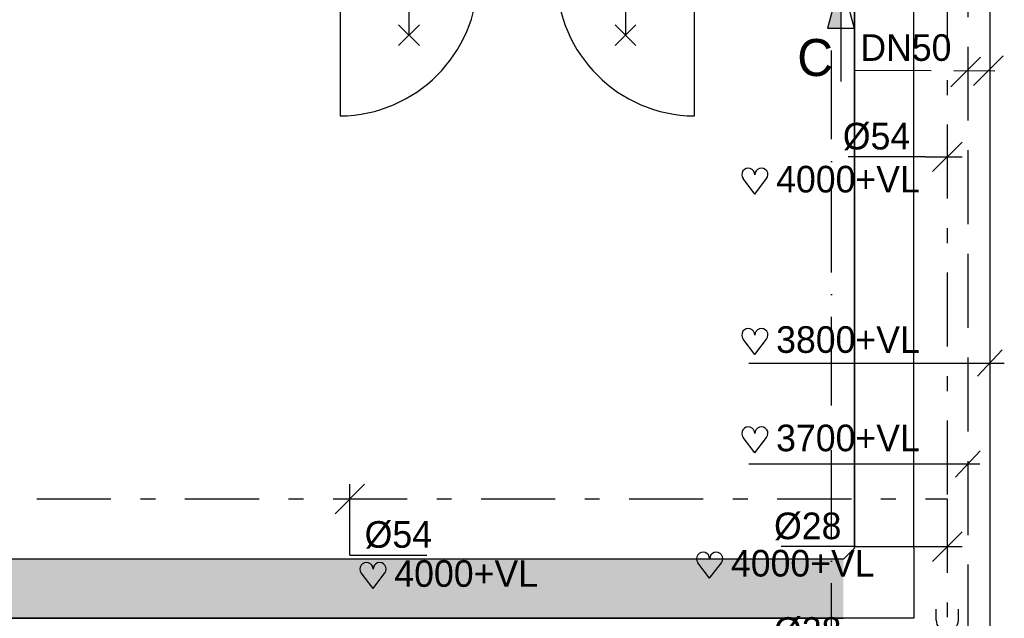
# Model space of a CAD drawing. Extents: x -866131 to -691536, y 173952 to 258052.
# Tile 92 of 160: x -781384 to -774735, y 211368 to 215413. Entities that reach past the tile are written whole.
import ezdxf
from ezdxf.enums import TextEntityAlignment as Align

# ---------------------------------------------------------------- set-up
doc = ezdxf.new("R2010")
doc.units = 0
doc.header["$LTSCALE"] = 100
for name, pattern in [('2322107', [2000, 1000, 1000]), ('2322108', [7, 5, -2]), ('2322109', [10, 5, -2, 1, -2]), ('B-SL0', [100000000.0, 0, -100000000.0]), ('DASHDOT', [9, 6, -1.5, 0, -1.5])]:
    doc.linetypes.add(name, pattern=pattern)
doc.layers.get('0').update_dxf_attribs({"linetype": 'CONTINUOUS'})
for name, color, linetype in [('AL$7----_STRAMIEN', 1, 'DASHDOT'), ('AL65----_BEVEILIGING', 7, 'CONTINUOUS'), ('DOORSNEDE', 1, 'CONTINUOUS'), ('KABELGOOT', 8, 'CONTINUOUS'), ('WL531---', 4, 'CONTINUOUS'), ('WL561---_AANVOER', 4, 'CONTINUOUS'), ('WL561---_RETOUR', 4, 'CONTINUOUS'), ('WL570---', 3, 'CONTINUOUS'), ('WL570---_RETOUR', 3, 'CONTINUOUS'), ('WM531---', 1, 'CONTINUOUS'), ('WM561---', 1, 'CONTINUOUS')]:
    doc.layers.add(name, color=color, linetype=linetype)
doc.styles.add('BURO-018', font='BUROFONT.shx', dxfattribs={"height": 180})
doc.styles.add('BURO-050', font='BUROFONT.shx', dxfattribs={"height": 500})
doc.styles.get("Standard").update_dxf_attribs({"font": 'ISOCP'})

# ---------------------------------------------------------------- blocks, each defined once
blk = doc.blocks.new('EH100000')
at = {"linetype": 'BYBLOCK'}
for p, q in [((1, 0.5), (0, 0.5)), ((1, 0.5, 1), (0, 0.5, 1)), ((0, -0.5, 1), (1, -0.5, 1)), ((1, -0.5), (0, -0.5))]:
    blk.add_line(p, q, dxfattribs=at)
at = {"linetype": 'BYBLOCK', "invisible_edges": 15}
for points in [[(1, -0.5), (0, -0.5), (0, 0.5), (1, 0.5)], [(0, 0.5), (1, 0.5), (1, 0.5, 1), (0, 0.5, 1)], [(0, -0.5, 1), (1, -0.5, 1), (1, -0.5), (0, -0.5)]]:
    blk.add_3dface(points, dxfattribs=at)
blk = doc.blocks.new('KG2II')
at = {"linetype": 'B-SL0'}
for p, q in [((275, -200), (275, 200)), ((-200, -275), (200, -275))]:
    blk.add_line(p, q, dxfattribs=at)
at = {"linetype": 'BYBLOCK'}
for points in [[(-200, -275), (-200, 200), (-200, 200), (275, 200)], [(275, -200), (275, -200), (200, -275), (200, -275)]]:
    blk.add_lwpolyline(points, dxfattribs=at)
at = {"flags": 3}
blk.add_attdef('HULPSTUK', (0, 0), '', height=1, rotation=270, dxfattribs=at)
blk = doc.blocks.new('*U364', base_point=(57973.5, 40639.3))
at = {"color": 0, "linetype": 'CONTINUOUS'}
for p, q in [((58073.5, 40739.3), (57873.5, 40539.3)), ((57823.5, 40639.3), (57303.5, 40639.3)), ((57823.5, 40639.3), (58073.5, 40639.3))]:
    blk.add_line(p, q, dxfattribs=at)
at = {"color": 0, "linetype": 'CONTINUOUS', "style": 'BURO-018'}
blk.add_text('%%C54', height=180, dxfattribs=at).set_placement((57723.5, 40689.3), align=Align.RIGHT)
blk = doc.blocks.new('LDS')
at = {"color": 0, "linetype": 'CONTINUOUS'}
for p, q in [((0, 1), (1, 1)), ((0, -1), (1, -1))]:
    blk.add_line(p, q, dxfattribs=at)
blk.add_arc((0, 0), 1, 90, 270, dxfattribs=at)
blk = doc.blocks.new('*U371', base_point=(57973.5, 37193.9))
at = {"color": 0, "linetype": 'CONTINUOUS'}
for p, q in [((57873.5, 37093.9), (58073.5, 37293.9)), ((57358.9, 37193.9), (56852.7, 37193.9)), ((57358.9, 37193.9), (58073.5, 37193.9))]:
    blk.add_line(p, q, dxfattribs=at)
at = {"color": 0, "linetype": 'CONTINUOUS', "style": 'BURO-018'}
blk.add_text('%%C28', height=180, dxfattribs=at).set_placement((57258.9, 37243.9), align=Align.RIGHT)
blk = doc.blocks.new('HART')
at = {"color": 1}
for q in [(-28.1, 39.5), (51.4, 39.5)]:
    blk.add_line((11.6, -12.9), q, dxfattribs=at)
for centre, start, end in [((-10.5, 52.8), 0, 217.1867), ((33.8, 52.8), 322.8133, 180)]:
    blk.add_arc(centre, 22.1, start, end, dxfattribs=at)
blk = doc.blocks.new('*U373', base_point=(53939.3, 38222.8))
at = {"color": 0, "linetype": 'CONTINUOUS'}
for p, q in [((54039.3, 38322.8), (53839.3, 38122.8)), ((53939.3, 37842.8), (53939.3, 38322.8)), ((53939.3, 37842.8), (54459.3, 37842.8))]:
    blk.add_line(p, q, dxfattribs=at)
at = {"color": 0, "linetype": 'CONTINUOUS', "style": 'BURO-018'}
blk.add_text('%%C54', height=180, dxfattribs=at).set_placement((54039.3, 37892.8))

msp = doc.modelspace()

# ---------------------------------------------------------------- hatches: boundary and pattern name
at = {"layer": 'WL570---'}
h = msp.add_hatch(dxfattribs=at)
h.set_pattern_fill('DOTS', color=8, scale=40, style=0)
h.set_pattern_definition([(0, (-833039.66, 323951.69), (31.75, 63.5), [0, -63.5])])
h.paths.add_polyline_path([(-786448.497, 211767.872), (-786448.497, 211367.872), (-775821.53, 211367.872), (-775821.53, 211767.872)])

# ---------------------------------------------------------------- linework, layer by layer
at = {"color": 8, "linetype": 'CONTINUOUS'}
for p, q in [((-779219.996, 215692.554), (-779219.996, 214762.553)), ((-776827.999, 214762.553), (-776827.999, 215692.554))]:
    msp.add_line(p, q, dxfattribs=at)
at = {"color": 1, "linetype": 'CONTINUOUS'}
for p, q in [((-774742.994, 215167.683), (-774942.994, 214967.683)), ((-774895.998, 215160.036), (-775095.998, 214960.036)), ((-775749.598, 215071.253), (-775229.303, 215069.299)), ((-775076.243, 215068.724), (-774799.073, 215067.683))]:
    msp.add_line(p, q, dxfattribs=at)
at = {"color": 8, "linetype": 'CONTINUOUS'}
for centre, start, end in [((-779228.811, 215701.37), 270.5379912, 359.4620088), ((-776819.183, 215701.37), 180.5379912, 269.4620088)]:
    msp.add_arc(centre, 938.858, start, end, dxfattribs=at)
at = {"layer": 'AL$7----_STRAMIEN', "color": 1}
msp.add_lwpolyline([(-775902.826, 179501.228), (-775902.826, 252610.366)], dxfattribs=at)
at = {"layer": 'AL65----_BEVEILIGING', "color": 8, "linetype": 'CONTINUOUS'}
for points in [[(-778754.996, 216158.554), (-778754.996, 215308.554)], [(-777292.999, 216158.554), (-777292.999, 215308.554)], [(-778824.996, 215378.554), (-778684.996, 215238.554)], [(-778684.996, 215378.554), (-778824.996, 215238.554)], [(-777362.999, 215378.554), (-777222.999, 215238.554)], [(-777222.999, 215378.554), (-777362.999, 215238.554)]]:
    msp.add_lwpolyline(points, dxfattribs=at)
at = {"layer": 'DOORSNEDE', "color": 220}
for p, q in [((-775838.693, 215681.764), (-775928.966, 215356.656)), ((-775838.693, 215681.764), (-775748.42, 215356.656)), ((-775838.693, 215681.764), (-775838.693, 214995.425)), ((-775928.966, 215356.656), (-775748.42, 215356.656))]:
    msp.add_line(p, q, dxfattribs=at)
msp.add_solid([(-775928.966, 215356.656), (-775838.693, 215356.656), (-775838.693, 215681.764)], dxfattribs=at)
at = {"layer": 'WL531---', "linetype": '2322109'}
for p, q in [((-775120.252, 216703.677), (-775120.252, 212174.532)), ((-788267.644, 212174.532), (-775120.252, 212174.532)), ((-775120.252, 212174.532), (-775120.252, 211343.389))]:
    msp.add_line(p, q, dxfattribs=at)
at = {"layer": 'WL561---_AANVOER', "linetype": '2322107'}
msp.add_line((-774831.847, 216640.566), (-774831.847, 210736.025), dxfattribs=at)
at = {"layer": 'WL561---_RETOUR', "linetype": '2322108'}
msp.add_line((-774981.847, 216630.567), (-774981.847, 210318.767), dxfattribs=at)
at = {"layer": 'WL570---', "color": 1}
for p, q in [((-776459.909, 213092.63), (-774734.792, 213092.63)), ((-776459.909, 212411.13), (-774901.174, 212411.13))]:
    msp.add_line(p, q, dxfattribs=at)
at = {"layer": 'WM561---'}
for p, q in [((-774915.322, 213003.981), (-774748.371, 213181.28)), ((-775065.322, 212322.481), (-774898.371, 212499.779))]:
    msp.add_line(p, q, dxfattribs=at)

# ---------------------------------------------------------------- block references
at = {"layer": 'KABELGOOT', "xscale": 5951.999999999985, "yscale": 400, "zscale": 60, "rotation": 270}
msp.add_blockref('EH100000', (-775546.53, 217794.872), dxfattribs=at)
at = {"layer": 'KABELGOOT', "rotation": 180}
msp.add_blockref('KG2II', (-775546.53, 211567.872), dxfattribs=at)
at = {"layer": 'KABELGOOT', "xscale": 10626.96679995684, "yscale": 400, "zscale": 60}
msp.add_blockref('EH100000', (-786448.497, 211567.872), dxfattribs=at)
at = {"layer": 'WL531---', "color": 2, "xscale": 75, "yscale": 75, "zscale": 75, "rotation": 90}
msp.add_blockref('LDS', (-775120.252, 211354.694), dxfattribs=at)
at = {"layer": 'WL570---_RETOUR', "xscale": 2, "yscale": 2, "zscale": 2}
for p in [(-776442.601, 214259.841), (-776442.601, 213176.047), (-776442.601, 212511.156), (-776747.839, 211664.698), (-779020.847, 211595.15)]:
    msp.add_blockref('HART', p, dxfattribs=at)
at = {"layer": 'WM531---'}
for name, p in [('*U364', (-775120.252, 214485.956)), ('*U373', (-779154.418, 212174.532)), ('*U371', (-775120.252, 211852.638)), ('*U371', (-775120.252, 211145.547))]:
    msp.add_blockref(name, p, dxfattribs=at)

# ---------------------------------------------------------------- texts
at = {"layer": 'DOORSNEDE', "color": 5, "style": 'BURO-050'}
msp.add_text('C', height=250, dxfattribs=at).set_placement((-776133.151, 215032.26))
at = {"layer": 'WL570---', "color": 1, "style": 'BURO-018'}
msp.add_text('DN50', height=180, dxfattribs=at).set_placement((-775707.123, 215134.561))
at = {"layer": 'WL570---_RETOUR', "color": 1, "style": 'BURO-018'}
for s, p in [('4000+VL', (-776275.681, 214245.336)), ('3800+VL', (-776275.681, 213161.543)), ('3700+VL', (-776275.681, 212496.652)), ('4000+VL', (-776580.919, 211650.193)), ('4000+VL', (-778853.927, 211580.645))]:
    msp.add_text(s, height=180, dxfattribs=at).set_placement(p)

doc.saveas('drawing.dxf')
